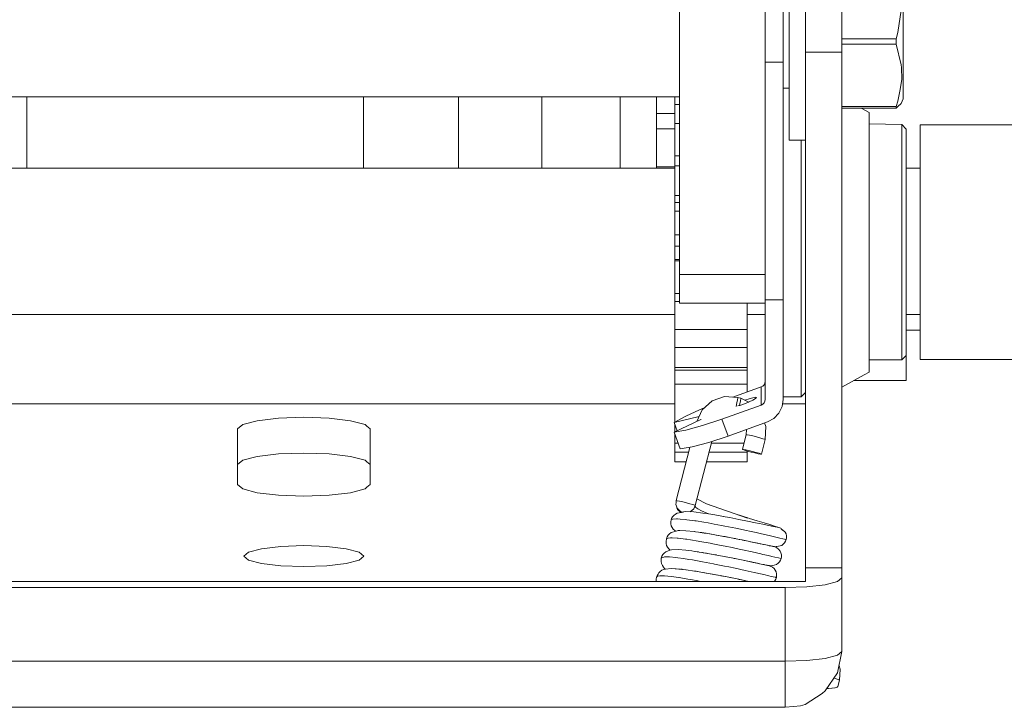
# Model space of a CAD drawing. Header units: millimetres. Extents: x 53056 to 116131, y -669674 to -625124.
# Tile 179 of 256: x 61441 to 61523, y -634366 to -634308. Entities that reach past the tile are written whole.
import ezdxf

# ---------------------------------------------------------------- set-up
doc = ezdxf.new("R2010")
doc.units = ezdxf.units.MM
doc.header["$MEASUREMENT"] = 0
doc.linetypes.add('DGN Style 1', pattern=[536.199087, 0.892178, -535.306909])
doc.layers.add('Side Cradle Tower', color=7, linetype='Continuous', lineweight=0)

# ---------------------------------------------------------------- blocks, each defined once
blk = doc.blocks.new('*U55')
at = {"layer": 'Side Cradle Tower', "color": 7, "linetype": 'Continuous', "lineweight": 0}
for p, q in [((-23097.967, 13070.018), (-23097.967, 13095.09)), ((-23090.779, 13095.09), (-23090.779, 13070.018)), ((-23084.327, 13092.688), (-23084.327, 13088.69)), ((-23089.255, 13087.855), (-23089.255, 13090.279)), ((-23079.771, 13089.805), (-23084.327, 13089.805)), ((-23084.327, 13089.359), (-23079.771, 13089.359)), ((-23079.771, 13089.581), (-23079.771, 13089.805)), ((-23079.771, 13089.359), (-23079.771, 13089.581)), ((-23079.337, 13087.628), (-23079.771, 13089.359)), ((-23087.375, 13088.69), (-23087.375, 13045.353)), ((-23087.375, 13088.69), (-23084.327, 13088.69)), ((-23084.327, 13088.69), (-23084.327, 13045.353)), ((-23089.255, 13087.855), (-23090.779, 13087.855)), ((-23097.967, 13084.929), (-23171.703, 13084.929)), ((-23124.539, 13078.952), (-23124.539, 13084.929)), ((-23116.539, 13084.929), (-23116.539, 13078.952)), ((-23109.539, 13078.952), (-23109.539, 13084.929)), ((-23099.916, 13084.929), (-23099.916, 13083.543)), ((-23098.373, 13084.929), (-23098.373, 13084.307)), ((-23088.772, 13085.667), (-23089.255, 13085.667)), ((-23098.373, 13084.307), (-23097.967, 13084.307)), ((-23079.771, 13084.143), (-23084.327, 13084.143)), ((-23079.771, 13083.988), (-23079.771, 13084.143)), ((-23079.629, 13084.116), (-23079.771, 13083.988)), ((-23099.916, 13083.543), (-23099.916, 13082.899)), ((-23099.916, 13083.543), (-23098.373, 13083.543)), ((-23084.327, 13083.988), (-23079.771, 13083.988)), ((-23099.916, 13082.899), (-23099.916, 13082.268)), ((-23088.772, 13081.385), (-23088.772, 13082.905)), ((-23077.764, 13082.59), (-23054.539, 13082.59)), ((-23099.916, 13082.265), (-23099.916, 13081.252)), ((-23099.916, 13082.265), (-23098.373, 13082.265)), ((-23099.916, 13081.252), (-23099.916, 13078.952)), ((-23165.836, 13078.952), (-23098.373, 13078.952)), ((-23099.916, 13079.053), (-23098.373, 13079.053)), ((-23078.917, 13078.952), (-23077.764, 13078.952)), ((-23089.255, 13067.872), (-23089.255, 13075.924)), ((-23098.373, 13075.33), (-23098.373, 13073.355)), ((-23098.373, 13073.355), (-23097.967, 13073.355)), ((-23090.779, 13070.018), (-23097.967, 13070.018)), ((-23097.967, 13068.582), (-23097.967, 13070.018)), ((-23090.779, 13070.018), (-23090.779, 13068.582)), ((-23098.373, 13068.419), (-23097.967, 13068.419)), ((-23090.779, 13068.582), (-23090.779, 13068.013)), ((-23090.779, 13067.594), (-23097.967, 13067.594)), ((-23092.303, 13067.594), (-23092.303, 13066.561)), ((-23090.779, 13068.013), (-23090.779, 13067.872)), ((-23089.255, 13067.872), (-23090.779, 13067.872)), ((-23090.779, 13067.872), (-23090.779, 13059.52)), ((-23089.255, 13059.52), (-23089.255, 13067.872)), ((-23165.836, 13066.641), (-23098.373, 13066.641)), ((-23092.303, 13066.641), (-23090.779, 13066.641)), ((-23078.917, 13066.641), (-23077.764, 13066.641)), ((-23078.917, 13065.434), (-23078.917, 13063.686)), ((-23077.764, 13065.327), (-23078.917, 13065.327)), ((-23098.373, 13063.884), (-23098.373, 13062.191)), ((-23092.303, 13063.884), (-23092.303, 13062.191)), ((-23078.917, 13063.686), (-23078.917, 13063.21)), ((-23079.298, 13062.83), (-23082.041, 13062.83)), ((-23078.917, 13063.21), (-23079.298, 13062.83)), ((-23078.917, 13063.21), (-23078.917, 13061.093)), ((-23077.764, 13062.872), (-23054.539, 13062.872)), ((-23098.373, 13062.191), (-23092.303, 13062.191)), ((-23098.373, 13062.191), (-23098.373, 13061.971)), ((-23098.373, 13061.971), (-23092.303, 13061.971)), ((-23092.303, 13062.191), (-23092.303, 13061.971)), ((-23092.303, 13060.79), (-23092.303, 13061.971)), ((-23082.463, 13061.57), (-23082.041, 13061.803)), ((-23082.041, 13061.803), (-23082.041, 13062.29)), ((-23090.779, 13061.037), (-23090.802, 13060.885)), ((-23078.917, 13061.093), (-23083.326, 13061.093)), ((-23091.113, 13060.564), (-23093.481, 13059.71)), ((-23092.303, 13060.135), (-23092.303, 13060.803)), ((-23092.303, 13060.79), (-23092.303, 13060.135)), ((-23091.113, 13059.047), (-23091.113, 13060.564)), ((-23091.578, 13059.581), (-23091.5, 13059.666)), ((-23090.802, 13059.369), (-23090.779, 13059.52)), ((-23087.756, 13059.731), (-23087.756, 13059.835)), ((-23171.703, 13059.134), (-23124.237, 13059.134)), ((-23124.237, 13059.134), (-23098.373, 13059.134)), ((-23097.436, 13058.114), (-23096.29, 13058.63)), ((-23094.419, 13057.855), (-23091.113, 13059.047)), ((-23089.315, 13059.134), (-23087.375, 13059.134)), ((-23131.668, 13057.938), (-23129.539, 13058.012)), ((-23098.427, 13057.565), (-23097.436, 13058.114)), ((-23096.437, 13058.058), (-23098.427, 13057.565)), ((-23098.427, 13056.771), (-23096.185, 13057.833)), ((-23096.332, 13058.084), (-23096.437, 13058.058)), ((-23094.419, 13057.855), (-23096.037, 13057.316)), ((-23093.897, 13056.437), (-23094.419, 13057.855)), ((-23090.592, 13057.628), (-23093.897, 13056.437)), ((-23090.05, 13057.923), (-23090.592, 13057.628)), ((-23135.102, 13052.362), (-23135.102, 13057.046)), ((-23123.977, 13057.046), (-23123.977, 13052.362)), ((-23098.179, 13056.888), (-23098.427, 13057.565)), ((-23098.373, 13057.418), (-23098.373, 13056.797)), ((-23098.373, 13056.797), (-23098.373, 13057.418)), ((-23098.427, 13056.771), (-23097.906, 13055.352)), ((-23093.897, 13056.437), (-23095.516, 13055.897)), ((-23098.373, 13055.842), (-23098.373, 13055.077)), ((-23095.307, 13055.842), (-23092.559, 13055.842)), ((-23092.303, 13055.187), (-23092.303, 13055.077)), ((-23125.606, 13054.727), (-23127.41, 13054.937)), ((-23098.373, 13055.077), (-23097.206, 13055.077)), ((-23095.504, 13055.077), (-23092.303, 13055.077)), ((-23092.303, 13054.276), (-23092.303, 13055.077)), ((-23091.182, 13054.915), (-23091.098, 13054.909)), ((-23095.711, 13054.276), (-23092.303, 13054.276)), ((-23124.4, 13051.992), (-23125.606, 13051.679)), ((-23098.254, 13051.009), (-23098.17, 13051.004)), ((-23095.755, 13050.764), (-23095.483, 13050.661)), ((-23097.507, 13050.091), (-23097.767, 13050.032)), ((-23089.434, 13048.639), (-23089.355, 13048.564)), ((-23089.396, 13048.601), (-23089.432, 13048.634)), ((-23089.1, 13048.37), (-23089.333, 13048.545)), ((-23089.321, 13048.534), (-23089.311, 13048.525)), ((-23095.593, 13048.239), (-23095.432, 13048.212)), ((-23094.154, 13047.986), (-23093.498, 13047.861)), ((-23094.148, 13047.984), (-23094.039, 13047.963)), ((-23093.466, 13047.855), (-23093.393, 13047.841)), ((-23092.677, 13047.698), (-23092.633, 13047.69)), ((-23092.663, 13047.696), (-23092.071, 13047.573)), ((-23092.059, 13047.57), (-23091.995, 13047.557)), ((-23090.189, 13047.177), (-23090.225, 13047.183)), ((-23097.057, 13046.8), (-23097.054, 13046.8)), ((-23096.448, 13046.715), (-23096.39, 13046.705)), ((-23093.919, 13046.266), (-23093.479, 13046.181)), ((-23131.469, 13045.544), (-23133.104, 13045.734)), ((-23091.979, 13045.867), (-23091.927, 13045.857)), ((-23087.375, 13044.228), (-23087.375, 13045.353)), ((-23087.375, 13045.353), (-23084.327, 13045.353)), ((-23084.327, 13045.353), (-23084.327, 13044.526)), ((-23095.87, 13044.953), (-23095.366, 13044.862)), ((-23093.057, 13044.413), (-23092.909, 13044.383)), ((-23084.327, 13044.526), (-23084.327, 13038.335)), ((-23171.703, 13044.228), (-23087.375, 13044.228)), ((-23089.09, 13043.699), (-23169.989, 13043.699)), ((-23092.27, 13044.245), (-23092.193, 13044.228)), ((-23087.267, 13043.762), (-23089.09, 13043.699)), ((-23089.09, 13043.699), (-23089.09, 13037.508)), ((-23084.327, 13038.335), (-23084.69, 13036.54)), ((-23089.09, 13037.508), (-23169.989, 13037.508)), ((-23089.09, 13037.508), (-23087.267, 13037.571)), ((-23169.989, 13033.645), (-23124.237, 13033.645)), ((-23089.09, 13033.685), (-23089.09, 13033.645))]:
    blk.add_line(p, q, dxfattribs=at)
at = {"layer": 'Side Cradle Tower', "color": 7, "linetype": 'Continuous', "lineweight": 0, "flags": 128}
for points in [[(-23089.255, 13090.279), (-23089.255, 13093.663), (-23089.255, 13097.496), (-23089.255, 13101.197), (-23089.255, 13104.205)], [(-23088.772, 13082.905), (-23088.772, 13085.633), (-23088.772, 13089.152), (-23088.772, 13092.927), (-23088.772, 13096.383), (-23088.772, 13098.995), (-23088.772, 13100.363), (-23087.375, 13100.363)], [(-23087.375, 13099.773), (-23087.375, 13096.509), (-23087.375, 13092.688), (-23087.375, 13088.69)], [(-23079.168, 13084.819), (-23079.168, 13084.819), (-23079.168, 13085.787), (-23079.168, 13087.523), (-23079.168, 13089.763), (-23079.168, 13092.166), (-23079.168, 13094.366), (-23079.168, 13096.028), (-23079.168, 13096.899), (-23079.337, 13097.285), (-23079.629, 13097.549), (-23079.771, 13097.678)], [(-23079.771, 13089.805), (-23079.628, 13090.336), (-23079.342, 13092.211), (-23079.287, 13092.567), (-23079.337, 13094.08), (-23079.448, 13094.623)], [(-23089.255, 13075.924), (-23089.255, 13082.814), (-23089.255, 13087.855)], [(-23079.771, 13084.143), (-23079.627, 13084.577), (-23079.469, 13085.425), (-23079.287, 13086.395), (-23079.327, 13087.395), (-23079.337, 13087.628)], [(-23152.812, 13084.929), (-23152.812, 13081.916), (-23152.812, 13079.084), (-23152.812, 13078.952)], [(-23102.964, 13084.929), (-23102.964, 13081.252), (-23102.964, 13078.952)], [(-23098.373, 13079.146), (-23098.373, 13079.146), (-23098.373, 13079.982), (-23098.373, 13082.698), (-23098.373, 13079.982), (-23098.373, 13082.698), (-23098.373, 13084.307), (-23098.373, 13084.929)], [(-23098.373, 13084.307), (-23098.373, 13082.698), (-23097.967, 13082.698)], [(-23079.629, 13084.116), (-23079.337, 13084.38), (-23079.168, 13084.767), (-23079.168, 13084.819)], [(-23082.699, 13083.988), (-23082.041, 13083.628), (-23082.041, 13082.141), (-23082.041, 13079.314), (-23082.041, 13075.552), (-23082.041, 13071.396), (-23082.041, 13067.44), (-23082.041, 13064.252), (-23082.041, 13062.29)], [(-23098.373, 13082.698), (-23098.373, 13081.218), (-23098.373, 13079.982)], [(-23082.041, 13082.663), (-23079.298, 13082.611), (-23078.917, 13082.236), (-23078.917, 13080.948), (-23078.917, 13078.506), (-23078.917, 13075.257), (-23078.917, 13071.66), (-23078.917, 13068.224), (-23078.917, 13065.434)], [(-23079.298, 13062.83), (-23079.298, 13063.324), (-23079.298, 13063.593), (-23079.298, 13065.142), (-23079.298, 13065.727), (-23079.298, 13068.042), (-23079.298, 13068.956), (-23079.298, 13071.615), (-23079.298, 13072.774), (-23079.298, 13075.355), (-23079.298, 13076.585), (-23079.298, 13078.733), (-23079.298, 13079.795), (-23079.298, 13081.272), (-23079.298, 13081.905), (-23079.298, 13082.611)], [(-23077.764, 13082.59), (-23077.764, 13081.2), (-23077.764, 13078.52), (-23077.764, 13074.959), (-23077.764, 13071.059), (-23077.764, 13067.413), (-23077.764, 13064.577), (-23077.764, 13062.983), (-23077.764, 13062.872), (-23077.764, 13062.872)], [(-23087.375, 13081.302), (-23088.772, 13081.302), (-23088.772, 13081.385)], [(-23087.756, 13059.835), (-23087.756, 13061.912), (-23087.756, 13065.646), (-23087.756, 13070.469), (-23087.756, 13075.646), (-23087.756, 13080.39), (-23087.756, 13081.302)], [(-23097.967, 13079.982), (-23098.373, 13079.982), (-23098.373, 13079.146), (-23097.967, 13079.146)], [(-23098.373, 13079.146), (-23098.373, 13078.734), (-23098.373, 13078.23), (-23098.373, 13077.7), (-23098.373, 13077.211), (-23098.373, 13076.824), (-23098.373, 13076.645)], [(-23098.373, 13071.17), (-23098.373, 13071.17), (-23098.373, 13071.275), (-23098.373, 13072.384), (-23098.373, 13071.275), (-23098.373, 13072.384), (-23098.373, 13073.355), (-23098.373, 13075.33), (-23098.373, 13076.058), (-23098.373, 13076.666), (-23098.373, 13076.058), (-23098.373, 13076.645), (-23098.373, 13076.644)], [(-23098.373, 13076.645), (-23098.373, 13076.645), (-23097.967, 13076.645)], [(-23098.373, 13076.645), (-23098.373, 13076.564), (-23098.373, 13076.058)], [(-23097.967, 13076.058), (-23098.373, 13076.058), (-23098.373, 13075.33), (-23097.967, 13075.33)], [(-23098.373, 13073.355), (-23098.373, 13072.384), (-23097.967, 13072.384)], [(-23098.373, 13072.384), (-23098.373, 13071.626), (-23098.373, 13071.275)], [(-23097.967, 13071.275), (-23098.373, 13071.275), (-23098.373, 13071.17), (-23097.967, 13071.17)], [(-23098.373, 13071.17), (-23098.373, 13071.033), (-23098.373, 13070.724), (-23098.373, 13070.283), (-23098.373, 13069.767), (-23098.373, 13069.241), (-23098.373, 13068.771), (-23098.373, 13068.419)], [(-23098.373, 13068.419), (-23098.373, 13067.754), (-23097.967, 13067.754)], [(-23098.373, 13062.191), (-23098.373, 13062.191), (-23098.373, 13063.884), (-23098.373, 13065.379), (-23098.373, 13067.754), (-23098.373, 13065.379), (-23098.373, 13067.754), (-23098.373, 13068.419), (-23098.373, 13068.419)], [(-23097.967, 13067.594), (-23097.967, 13067.743), (-23097.967, 13068.582)], [(-23098.373, 13067.754), (-23098.373, 13066.716), (-23098.373, 13065.379)], [(-23092.303, 13067.594), (-23092.303, 13065.379), (-23092.303, 13063.884), (-23092.303, 13062.191), (-23092.303, 13062.191)], [(-23092.303, 13067.594), (-23092.303, 13066.716), (-23092.303, 13065.379)], [(-23092.303, 13066.447), (-23092.303, 13066.447), (-23092.303, 13066.641), (-23092.303, 13066.447)], [(-23092.303, 13063.884), (-23092.303, 13065.379), (-23098.373, 13065.379), (-23098.373, 13063.884), (-23092.303, 13063.884)], [(-23092.303, 13062.895), (-23092.303, 13062.895), (-23092.303, 13065.611), (-23092.303, 13062.895), (-23092.303, 13065.611), (-23092.303, 13065.611)], [(-23092.303, 13063.815), (-23092.303, 13063.815), (-23092.303, 13061.971), (-23092.303, 13064.031), (-23092.303, 13061.971), (-23092.303, 13060.79), (-23092.303, 13060.135)], [(-23092.303, 13062.229), (-23092.303, 13062.229), (-23092.303, 13063.15), (-23092.303, 13062.229), (-23092.303, 13063.15), (-23092.303, 13063.15)], [(-23092.303, 13060.896), (-23092.303, 13060.896), (-23092.303, 13062.723), (-23092.303, 13060.896), (-23092.303, 13062.363), (-23092.303, 13062.363)], [(-23098.373, 13061.971), (-23098.373, 13060.79), (-23092.303, 13060.79), (-23092.303, 13060.79)], [(-23098.373, 13060.79), (-23098.373, 13057.595), (-23098.373, 13060.79), (-23098.373, 13061.971), (-23098.373, 13061.971)], [(-23092.303, 13061.528), (-23092.303, 13061.528), (-23092.303, 13060.135), (-23092.303, 13061.528)], [(-23092.303, 13060.135), (-23092.303, 13061.487), (-23092.303, 13061.286), (-23092.303, 13061.286)], [(-23082.463, 13061.57), (-23084.327, 13060.541), (-23084.327, 13060.541)], [(-23098.373, 13060.79), (-23098.373, 13059.191), (-23098.373, 13057.595)], [(-23090.802, 13060.885), (-23090.871, 13060.748), (-23090.977, 13060.637), (-23091.113, 13060.564)], [(-23087.375, 13060.106), (-23087.756, 13059.731), (-23089.255, 13059.731)], [(-23092.151, 13059.293), (-23092.828, 13059.622), (-23093.073, 13059.686), (-23094.183, 13059.751), (-23095.233, 13059.386), (-23096.062, 13058.645), (-23096.532, 13057.669)], [(-23093.073, 13059.686), (-23093.065, 13059.635), (-23093.09, 13059.47), (-23093.144, 13059.217), (-23093.216, 13058.92)], [(-23093.083, 13058.973), (-23092.919, 13059.017), (-23092.526, 13059.147), (-23092.133, 13059.3), (-23091.8, 13059.452), (-23091.578, 13059.581)], [(-23092.828, 13059.622), (-23092.82, 13059.571), (-23092.845, 13059.406), (-23092.898, 13059.153), (-23092.932, 13059.013)], [(-23091.5, 13059.666), (-23091.578, 13059.695), (-23091.8, 13059.663), (-23092.133, 13059.575), (-23092.489, 13059.457)], [(-23091.113, 13059.047), (-23090.977, 13059.121), (-23090.871, 13059.231), (-23090.802, 13059.369)], [(-23089.255, 13059.52), (-23089.349, 13058.915), (-23089.622, 13058.365), (-23090.05, 13057.923)], [(-23096.29, 13058.63), (-23096.037, 13058.744), (-23095.885, 13058.803)], [(-23135.102, 13057.046), (-23134.678, 13057.415), (-23133.473, 13057.729), (-23131.668, 13057.938)], [(-23129.539, 13058.012), (-23127.41, 13057.938), (-23125.606, 13057.729), (-23124.4, 13057.415), (-23124.237, 13057.273), (-23123.977, 13057.046)], [(-23096.185, 13057.832), (-23096.185, 13057.833), (-23096.152, 13057.84)], [(-23096.037, 13057.316), (-23097.436, 13056.937), (-23098.427, 13056.771)], [(-23092.35, 13056.994), (-23092.375, 13056.554), (-23092.692, 13055.326), (-23092.655, 13055.3), (-23092.502, 13055.246), (-23092.256, 13055.173), (-23091.956, 13055.091), (-23091.646, 13055.014), (-23091.374, 13054.952), (-23091.182, 13054.915)], [(-23091.098, 13054.909), (-23090.781, 13056.138), (-23090.718, 13057.25), (-23090.821, 13057.546)], [(-23098.373, 13056.624), (-23098.373, 13055.842), (-23098.086, 13055.842)], [(-23098.373, 13055.077), (-23098.373, 13055.077), (-23098.373, 13055.842), (-23098.373, 13056.624)], [(-23096.682, 13050.547), (-23096.66, 13050.593), (-23095.272, 13055.978)], [(-23090.781, 13056.138), (-23090.818, 13056.163), (-23090.971, 13056.217), (-23091.216, 13056.29), (-23091.517, 13056.372), (-23091.826, 13056.449), (-23092.098, 13056.511), (-23092.291, 13056.548), (-23092.375, 13056.554)], [(-23097.1, 13055.487), (-23098.253, 13051.013), (-23098.254, 13051.009), (-23098.262, 13050.86), (-23098.272, 13050.688), (-23098.272, 13050.688)], [(-23095.516, 13055.897), (-23096.915, 13055.518), (-23097.906, 13055.352)], [(-23091.098, 13054.909), (-23091.135, 13054.935), (-23091.288, 13054.989), (-23091.533, 13055.062), (-23091.833, 13055.143), (-23092.143, 13055.221), (-23092.415, 13055.283), (-23092.608, 13055.32), (-23092.692, 13055.326)], [(-23092.303, 13055.187), (-23092.303, 13055.077), (-23092.303, 13055.077)], [(-23127.41, 13054.937), (-23129.539, 13055.01), (-23131.668, 13054.937), (-23133.473, 13054.727), (-23134.678, 13054.414), (-23135.102, 13054.044)], [(-23135.102, 13054.044), (-23135.102, 13054.044), (-23134.678, 13054.414), (-23133.473, 13054.727), (-23131.668, 13054.937), (-23129.539, 13055.01), (-23127.41, 13054.937), (-23125.606, 13054.727), (-23124.4, 13054.414), (-23124.237, 13054.271), (-23123.977, 13054.044), (-23123.977, 13054.044)], [(-23123.977, 13054.044), (-23124.237, 13054.271), (-23124.4, 13054.414), (-23125.606, 13054.727)], [(-23098.373, 13055.077), (-23098.373, 13054.276), (-23097.412, 13054.276)], [(-23098.373, 13054.276), (-23098.373, 13054.276), (-23098.373, 13055.077)], [(-23092.303, 13055.077), (-23092.303, 13054.276), (-23092.303, 13054.731), (-23092.303, 13054.276), (-23092.303, 13054.731), (-23092.303, 13054.731)], [(-23125.606, 13051.679), (-23127.41, 13051.469), (-23129.539, 13051.396), (-23131.668, 13051.469), (-23133.473, 13051.679), (-23134.678, 13051.992), (-23135.102, 13052.362)], [(-23123.977, 13052.362), (-23124.237, 13052.134), (-23124.4, 13051.992)], [(-23098.17, 13051.004), (-23097.977, 13050.967), (-23097.705, 13050.905), (-23097.396, 13050.827), (-23097.095, 13050.746), (-23096.85, 13050.673), (-23096.697, 13050.619), (-23096.66, 13050.593)], [(-23095.699, 13050.736), (-23095.7, 13050.736), (-23096.516, 13051.152)], [(-23098.272, 13050.688), (-23098.24, 13050.571), (-23098.204, 13050.409), (-23098.134, 13050.256), (-23097.854, 13050.017)], [(-23098.272, 13050.688), (-23098.222, 13050.544), (-23098.166, 13050.384), (-23098.054, 13050.257)], [(-23097.835, 13050.02), (-23097.952, 13050.143), (-23098.054, 13050.257), (-23098.044, 13050.247)], [(-23097.086, 13050.073), (-23097.039, 13050.09), (-23096.913, 13050.202), (-23096.799, 13050.304)], [(-23096.673, 13050.546), (-23096.673, 13050.544), (-23096.66, 13050.593), (-23096.784, 13050.331), (-23096.799, 13050.304), (-23096.797, 13050.308)], [(-23096.673, 13050.544), (-23096.629, 13050.483), (-23096.602, 13050.445), (-23096.434, 13050.324), (-23096.421, 13050.315), (-23096.131, 13050.158), (-23095.743, 13049.981), (-23095.526, 13049.892), (-23095.523, 13049.891)], [(-23092.307, 13049.563), (-23092.252, 13049.544), (-23095.7, 13050.736), (-23095.702, 13050.737)], [(-23098.183, 13049.959), (-23098.305, 13049.875), (-23098.442, 13049.774), (-23098.553, 13049.65), (-23098.634, 13049.512), (-23098.675, 13049.402), (-23098.709, 13049.221), (-23098.704, 13049.062), (-23098.667, 13048.9), (-23098.596, 13048.745), (-23098.495, 13048.609), (-23098.371, 13048.498), (-23098.303, 13048.439)], [(-23098.675, 13049.402), (-23098.549, 13049.454), (-23098.536, 13049.46), (-23098.217, 13049.478), (-23098.142, 13049.474), (-23097.916, 13049.465), (-23097.459, 13049.421), (-23097.354, 13049.411), (-23096.677, 13049.32), (-23096.578, 13049.303), (-23095.918, 13049.195), (-23095.567, 13049.132), (-23095.062, 13049.04), (-23094.435, 13048.921), (-23094.161, 13048.869), (-23093.237, 13048.684), (-23092.351, 13048.499), (-23092.09, 13048.442), (-23091.533, 13048.321), (-23091.081, 13048.217), (-23090.799, 13048.153), (-23090.21, 13048.017), (-23089.665, 13047.892), (-23089.555, 13047.867), (-23089.281, 13047.804), (-23089.149, 13047.774), (-23089.063, 13047.755), (-23089.015, 13047.745), (-23089.01, 13047.744)], [(-23097.661, 13050.051), (-23097.653, 13050.053), (-23098.183, 13049.959), (-23098.183, 13049.959)], [(-23097.947, 13050.141), (-23097.952, 13050.143), (-23097.74, 13050.038)], [(-23094.271, 13049.679), (-23095.019, 13049.809), (-23095.687, 13049.918), (-23096.008, 13049.966), (-23096.775, 13050.06), (-23097.506, 13050.091), (-23097.506, 13050.091)], [(-23090.617, 13048.946), (-23090.619, 13048.946), (-23090.985, 13049.024), (-23091.587, 13049.154), (-23092.256, 13049.294), (-23092.986, 13049.439), (-23093.747, 13049.583), (-23094.134, 13049.654), (-23094.261, 13049.677), (-23094.268, 13049.678)], [(-23090.867, 13049.148), (-23090.874, 13049.15), (-23091.451, 13049.325), (-23092.096, 13049.521), (-23092.221, 13049.56), (-23092.601, 13049.679), (-23093.467, 13049.964)], [(-23089.73, 13048.794), (-23089.988, 13048.877), (-23090.378, 13048.998), (-23090.866, 13049.147)], [(-23089.615, 13048.755), (-23089.621, 13048.747), (-23089.763, 13048.771), (-23090.044, 13048.826), (-23090.462, 13048.913), (-23090.619, 13048.946)], [(-23089.768, 13048.772), (-23089.763, 13048.771), (-23090.616, 13048.945)], [(-23089.938, 13048.821), (-23089.937, 13048.822), (-23090.248, 13048.87)], [(-23089.311, 13048.525), (-23089.311, 13048.525), (-23089.432, 13048.634), (-23089.46, 13048.698), (-23089.615, 13048.755), (-23089.726, 13048.793), (-23089.73, 13048.794)], [(-23098.096, 13048.491), (-23098.094, 13048.491), (-23098.247, 13048.454), (-23098.674, 13048.336), (-23098.81, 13048.235), (-23098.92, 13048.112), (-23099.001, 13047.974), (-23099.08, 13047.813), (-23099.096, 13047.569), (-23099.092, 13047.41), (-23099.055, 13047.248), (-23098.985, 13047.094), (-23098.884, 13046.959), (-23098.766, 13046.853)], [(-23099.08, 13047.813), (-23099.034, 13047.829), (-23098.922, 13047.867), (-23098.736, 13047.874), (-23098.584, 13047.88), (-23098.172, 13047.854), (-23098.093, 13047.849), (-23097.474, 13047.778), (-23097.365, 13047.762), (-23097.039, 13047.715), (-23096.395, 13047.609), (-23096.274, 13047.589), (-23095.409, 13047.432), (-23095.316, 13047.414), (-23094.478, 13047.254), (-23094.132, 13047.184), (-23093.556, 13047.069), (-23092.948, 13046.941), (-23092.675, 13046.884), (-23091.865, 13046.706), (-23091.138, 13046.539), (-23090.961, 13046.498), (-23090.483, 13046.388), (-23090.209, 13046.326), (-23089.973, 13046.272), (-23089.67, 13046.202), (-23089.465, 13046.156), (-23089.452, 13046.153), (-23089.424, 13046.148)], [(-23097.449, 13048.485), (-23097.944, 13048.496), (-23098.094, 13048.492)], [(-23095.908, 13048.29), (-23096.375, 13048.361), (-23096.642, 13048.396), (-23096.732, 13048.407), (-23097.445, 13048.485)], [(-23096.723, 13048.406), (-23096.702, 13048.404), (-23096.626, 13048.393)], [(-23096.236, 13048.34), (-23096.099, 13048.321), (-23095.928, 13048.293)], [(-23095.583, 13048.237), (-23095.738, 13048.264), (-23095.904, 13048.29)], [(-23092.015, 13047.561), (-23092.061, 13047.571), (-23092.737, 13047.711), (-23092.96, 13047.755), (-23093.472, 13047.857), (-23094.242, 13048.002), (-23095.017, 13048.141), (-23095.448, 13048.214)], [(-23095.431, 13048.212), (-23095.432, 13048.212), (-23095.158, 13048.165)], [(-23094.904, 13048.12), (-23094.674, 13048.08), (-23094.545, 13048.057), (-23094.275, 13048.008)], [(-23094.232, 13048), (-23094.154, 13047.986), (-23094.148, 13047.984)], [(-23093.275, 13047.818), (-23093.393, 13047.841), (-23092.74, 13047.711)], [(-23092.722, 13047.708), (-23092.663, 13047.696), (-23092.538, 13047.67)], [(-23089.814, 13047.149), (-23089.814, 13047.149), (-23089.655, 13047.189), (-23089.388, 13047.239), (-23089.251, 13047.34), (-23089.14, 13047.464), (-23089.059, 13047.602), (-23089.01, 13047.744), (-23088.984, 13047.892), (-23088.989, 13048.052), (-23089.026, 13048.214), (-23089.097, 13048.368), (-23089.097, 13048.369)], [(-23134.581, 13046.353), (-23134.197, 13046.688), (-23133.104, 13046.972), (-23131.469, 13047.162), (-23129.539, 13047.229), (-23127.61, 13047.162), (-23125.974, 13046.972), (-23124.881, 13046.688), (-23124.497, 13046.353)], [(-23098.8, 13046.845), (-23098.8, 13046.846), (-23098.642, 13046.882), (-23098.085, 13046.9), (-23097.456, 13046.852), (-23097.448, 13046.851)], [(-23091.395, 13047.427), (-23091.454, 13047.44), (-23092.015, 13047.561)], [(-23091.725, 13047.499), (-23091.995, 13047.557), (-23091.393, 13047.427)], [(-23091.393, 13047.427), (-23091.031, 13047.349), (-23091.194, 13047.384)], [(-23090.871, 13047.315), (-23090.906, 13047.323), (-23091.391, 13047.426)], [(-23091.301, 13047.407), (-23091.031, 13047.349), (-23090.871, 13047.315), (-23090.454, 13047.229), (-23090.173, 13047.174), (-23090.032, 13047.151), (-23089.973, 13047.142)], [(-23090.453, 13047.229), (-23090.48, 13047.234), (-23090.864, 13047.314)], [(-23090.228, 13047.184), (-23090.225, 13047.183), (-23090.446, 13047.227)], [(-23090.29, 13045.53), (-23090.289, 13045.53), (-23090.168, 13045.552), (-23090.008, 13045.589), (-23089.813, 13045.644), (-23089.677, 13045.745), (-23089.566, 13045.87), (-23089.485, 13046.007), (-23089.424, 13046.148), (-23089.41, 13046.298), (-23089.414, 13046.457), (-23089.451, 13046.619), (-23089.522, 13046.773), (-23089.663, 13046.925), (-23089.785, 13047.037), (-23089.884, 13047.1), (-23089.921, 13047.119), (-23089.993, 13047.145)], [(-23090.046, 13047.153), (-23090.052, 13047.153), (-23090.137, 13047.168)], [(-23089.971, 13047.142), (-23089.971, 13047.142), (-23089.864, 13047.127), (-23089.814, 13047.149)], [(-23133.104, 13045.734), (-23134.197, 13046.018), (-23134.581, 13046.353), (-23134.581, 13046.353)], [(-23124.497, 13046.353), (-23124.497, 13046.353), (-23124.881, 13046.018), (-23125.974, 13045.734), (-23127.61, 13045.544), (-23129.539, 13045.478), (-23131.469, 13045.544)], [(-23099.186, 13045.255), (-23099.232, 13045.297), (-23099.33, 13045.431), (-23099.415, 13045.574), (-23099.486, 13045.729), (-23099.523, 13045.891), (-23099.527, 13046.051), (-23099.506, 13046.164), (-23099.452, 13046.341), (-23099.371, 13046.479), (-23099.26, 13046.602), (-23099.124, 13046.703), (-23098.801, 13046.845)], [(-23099.506, 13046.164), (-23099.484, 13046.194), (-23099.451, 13046.242), (-23099.302, 13046.267), (-23099.226, 13046.28), (-23098.828, 13046.277), (-23098.286, 13046.23), (-23098.118, 13046.208), (-23097.627, 13046.145), (-23097.201, 13046.077), (-23096.881, 13046.026), (-23096.034, 13045.874), (-23095.108, 13045.699), (-23095.023, 13045.682), (-23094.181, 13045.515), (-23093.827, 13045.442), (-23093.288, 13045.33), (-23092.459, 13045.15), (-23091.715, 13044.981), (-23091.71, 13044.979), (-23091.696, 13044.976), (-23091.026, 13044.822), (-23090.894, 13044.792), (-23090.482, 13044.697), (-23090.277, 13044.65), (-23090.099, 13044.61), (-23089.915, 13044.568), (-23089.884, 13044.561), (-23089.834, 13044.55)], [(-23097.434, 13046.849), (-23096.932, 13046.784), (-23096.675, 13046.75)], [(-23096.664, 13046.748), (-23096.663, 13046.748), (-23096.31, 13046.693), (-23096.03, 13046.646)], [(-23096.48, 13046.719), (-23096.448, 13046.715), (-23096.49, 13046.721)], [(-23096.089, 13046.656), (-23095.772, 13046.604), (-23095.645, 13046.581)], [(-23095.979, 13046.637), (-23095.604, 13046.575), (-23094.832, 13046.438), (-23094.058, 13046.293), (-23093.313, 13046.148), (-23092.622, 13046.006), (-23092.001, 13045.872), (-23091.997, 13045.871), (-23091.985, 13045.869), (-23091.982, 13045.868)], [(-23095.765, 13046.602), (-23095.772, 13046.604), (-23095.713, 13046.593)], [(-23095.453, 13046.548), (-23095.009, 13046.47), (-23094.875, 13046.445)], [(-23094.683, 13046.41), (-23094.233, 13046.326), (-23094.102, 13046.301)], [(-23093.561, 13046.196), (-23093.479, 13046.181), (-23093.37, 13046.159), (-23093.328, 13046.15)], [(-23093.298, 13046.144), (-23093.045, 13046.093), (-23092.753, 13046.032)], [(-23099.708, 13044.933), (-23099.708, 13044.933), (-23099.598, 13045.056), (-23099.462, 13045.157), (-23099.31, 13045.227), (-23099.15, 13045.263), (-23098.687, 13045.305), (-23098.67, 13045.303)], [(-23097.882, 13045.249), (-23097.407, 13045.199), (-23098.271, 13045.274), (-23098.687, 13045.305), (-23098.333, 13045.279), (-23098.014, 13045.258), (-23097.882, 13045.249)], [(-23098.298, 13045.277), (-23098.263, 13045.276), (-23098.041, 13045.259)], [(-23097.824, 13045.242), (-23097.788, 13045.239), (-23097.73, 13045.232)], [(-23097.762, 13045.236), (-23097.788, 13045.239), (-23097.765, 13045.236)], [(-23092.539, 13045.988), (-23092.379, 13045.954), (-23091.947, 13045.861)], [(-23091.258, 13045.713), (-23091.425, 13045.749), (-23091.985, 13045.869)], [(-23091.895, 13045.849), (-23091.78, 13045.824), (-23091.604, 13045.787)], [(-23091.594, 13045.785), (-23091.247, 13045.711), (-23090.84, 13045.627), (-23090.65, 13045.59), (-23090.57, 13045.574), (-23090.569, 13045.574)], [(-23090.864, 13045.632), (-23090.971, 13045.653), (-23091.232, 13045.708)], [(-23090.599, 13045.58), (-23090.651, 13045.589), (-23090.809, 13045.621)], [(-23090.709, 13045.602), (-23090.651, 13045.589), (-23090.656, 13045.59)], [(-23090.542, 13045.57), (-23090.439, 13045.553), (-23090.321, 13045.535)], [(-23090.461, 13045.557), (-23090.47, 13045.557), (-23090.528, 13045.568)], [(-23090.415, 13045.55), (-23090.348, 13045.511), (-23090.153, 13045.426), (-23090.029, 13045.315), (-23089.928, 13045.178), (-23089.858, 13045.023), (-23089.821, 13044.861), (-23089.816, 13044.701), (-23089.834, 13044.55), (-23089.891, 13044.41), (-23089.972, 13044.273), (-23090.012, 13044.228)], [(-23090.362, 13045.519), (-23090.153, 13045.426), (-23090.164, 13045.43)], [(-23099.928, 13044.228), (-23099.932, 13044.245), (-23099.937, 13044.405), (-23099.917, 13044.568), (-23099.862, 13044.695), (-23099.781, 13044.833), (-23099.708, 13044.933)], [(-23099.917, 13044.568), (-23099.86, 13044.646), (-23099.828, 13044.651), (-23099.627, 13044.684), (-23099.467, 13044.682), (-23099.224, 13044.679), (-23098.683, 13044.632), (-23098.022, 13044.546), (-23098.006, 13044.543), (-23097.274, 13044.426), (-23097.013, 13044.379), (-23096.437, 13044.276), (-23096.185, 13044.228)], [(-23097.431, 13045.201), (-23097.407, 13045.199), (-23096.706, 13045.094), (-23096.645, 13045.083)], [(-23096.645, 13045.083), (-23096.587, 13045.074), (-23096.172, 13045.004)], [(-23096.624, 13045.08), (-23096.009, 13044.977), (-23095.236, 13044.84), (-23094.568, 13044.715), (-23093.82, 13044.57), (-23093.12, 13044.427), (-23092.491, 13044.292), (-23092.285, 13044.248)], [(-23095.973, 13044.97), (-23095.87, 13044.953), (-23095.732, 13044.927)], [(-23095.204, 13044.833), (-23095.094, 13044.814), (-23094.761, 13044.751)], [(-23094.497, 13044.701), (-23094.324, 13044.669), (-23093.965, 13044.598)], [(-23094.423, 13044.687), (-23094.324, 13044.669), (-23094.333, 13044.67)], [(-23093.754, 13044.556), (-23093.588, 13044.523), (-23093.258, 13044.455)], [(-23092.194, 13044.228), (-23092.284, 13044.248), (-23092.415, 13044.276), (-23092.909, 13044.383), (-23092.963, 13044.393)], [(-23084.327, 13044.526), (-23084.69, 13044.209), (-23085.722, 13043.941), (-23087.267, 13043.762)], [(-23087.267, 13037.571), (-23085.722, 13037.75), (-23084.69, 13038.018), (-23084.327, 13038.335)], [(-23089.09, 13037.508), (-23089.09, 13035.776), (-23089.09, 13034.434), (-23089.09, 13033.685)], [(-23084.568, 13037.143), (-23084.473, 13036.839), (-23084.534, 13035.929), (-23084.674, 13035.389)], [(-23084.69, 13036.54), (-23085.722, 13035.019), (-23085.978, 13034.795), (-23087.406, 13033.881), (-23087.801, 13033.778), (-23088.392, 13033.709), (-23088.392, 13033.709)], [(-23085.577, 13035.233), (-23085.51, 13035.231), (-23085.45, 13035.234), (-23085.185, 13035.247), (-23085.14, 13035.253), (-23084.912, 13035.282), (-23084.886, 13035.289), (-23084.732, 13035.332), (-23084.725, 13035.339)], [(-23084.996, 13036.089), (-23084.97, 13036.082), (-23084.724, 13036.009), (-23084.572, 13035.955), (-23084.534, 13035.929)], [(-23084.725, 13035.339), (-23084.673, 13035.389), (-23084.674, 13035.389)], [(-23088.393, 13033.709), (-23089.09, 13033.645), (-23124.237, 13033.645)]]:
    blk.add_lwpolyline(points, dxfattribs=at)

msp = doc.modelspace()

# ---------------------------------------------------------------- block references
at = {"color": 7, "linetype": 'DGN Style 1', "lineweight": 0}
msp.add_blockref('*U55', (84593.95, -647399.35), dxfattribs=at)

doc.saveas('drawing.dxf')
